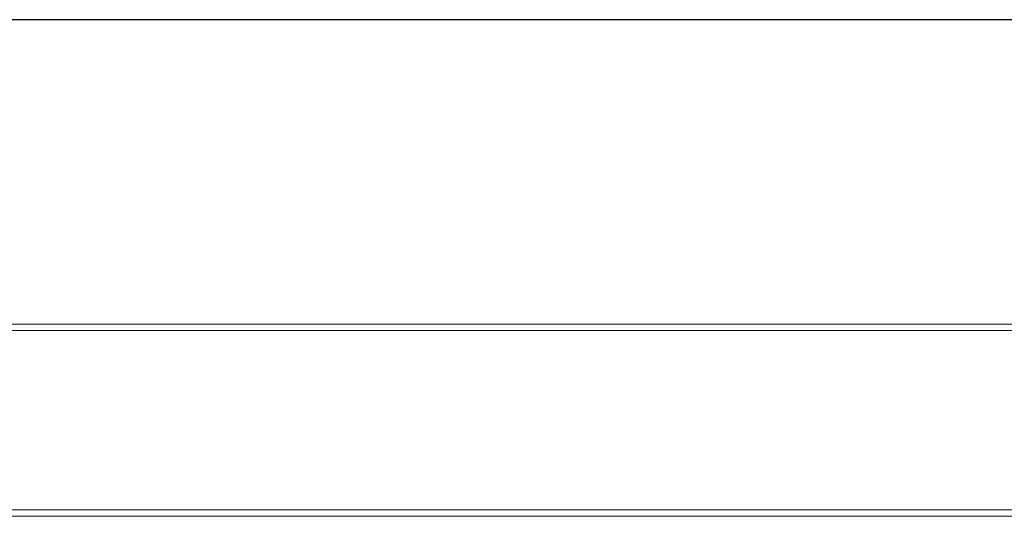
# Model space of a CAD drawing. Header units: millimetres. Extents: x 0 to 28190, y 0 to 19934.
# Tile 7 of 9: x 15716 to 17931, y 11880 to 12999. Entities that reach past the tile are written whole.
import ezdxf

# ---------------------------------------------------------------- set-up
doc = ezdxf.new("R2010")
doc.units = ezdxf.units.MM
doc.header["$MEASUREMENT"] = 0
doc.linetypes.add('CONTIN', pattern=[0])
doc.layers.get('0').update_dxf_attribs({"linetype": 'CONTIN'})

# ---------------------------------------------------------------- blocks, each defined once
blk = doc.blocks.new('A$C5D5B3472')
at = {"lineweight": 0}
for p, q in [((-3050, 0), (-24040.4, 0)), ((-3070, -15), (-24020.4, -15)), ((-3449.4, -433.9), (-23641.1, -433.9)), ((-3439.1, -448.9), (-23651.4, -448.9))]:
    blk.add_line(p, q, dxfattribs=at)

msp = doc.modelspace()

# ---------------------------------------------------------------- linework, layer by layer
at = {"color": 6}
msp.add_line((4366.4, 12998.6), (23998.9, 12998.6), dxfattribs=at)

# ---------------------------------------------------------------- block references
at = {"lineweight": 0, "xscale": -0.9635180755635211, "yscale": 0.9635180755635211, "zscale": 0.9635180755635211}
msp.add_blockref('A$C5D5B3472', (1148.1, 12312.9), dxfattribs=at)

doc.saveas('drawing.dxf')
